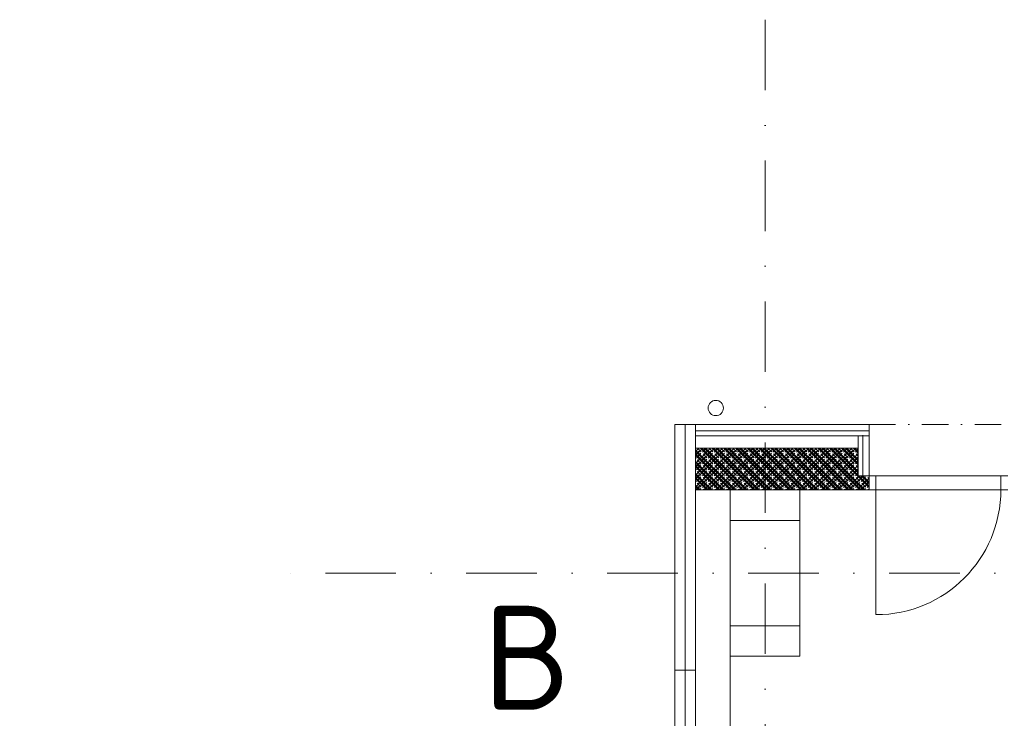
# Model space of a CAD drawing. Header units: millimetres. Extents: x -916886 to 3713765, y -2985421 to 1675785.
# Tile 17 of 256: x 810690 to 817788, y 22353 to 27390. Entities that reach past the tile are written whole.
import ezdxf
from ezdxf import colors
from ezdxf.entities.mleader import LeaderData, LeaderLine
from ezdxf.math import Vec2, Vec3

# ---------------------------------------------------------------- set-up
doc = ezdxf.new("R2010")
doc.units = ezdxf.units.MM
doc.linetypes.add('DASHDOT', pattern=[25.4, 12.7, -6.35, 0, -6.35])
doc.linetypes.add('ČERCHOVANÁ', pattern=[25.4, 12.7, -6.35, 0, -6.35])
for name, color, linetype, lineweight in [('A99_N_kce-pohl', 1, 'Continuous', 9), ('A99_N_kce-pohl @ 200 VP1', 1, 'Continuous', 9), ('A99_N_kce-pohl @ 200 VP10', 1, 'Continuous', 9), ('A99_N_kce-pohl @ 200 VP11', 1, 'Continuous', 9), ('A99_N_kce-pohl @ 200 VP12', 1, 'Continuous', 9), ('A99_N_kce-pohl @ 200 VP13', 1, 'Continuous', 9), ('A99_N_kce-pohl @ 200 VP14', 1, 'Continuous', 9), ('A99_N_kce-pohl @ 200 VP15', 1, 'Continuous', 9), ('A99_N_kce-pohl @ 200 VP16', 1, 'Continuous', 9), ('A99_N_kce-pohl @ 200 VP17', 1, 'Continuous', 9), ('A99_N_kce-pohl @ 200 VP18', 1, 'Continuous', 9), ('A99_N_kce-pohl @ 200 VP19', 1, 'Continuous', 9), ('A99_N_kce-pohl @ 200 VP2', 1, 'Continuous', 9), ('A99_N_kce-pohl @ 200 VP20', 1, 'Continuous', 9), ('A99_N_kce-pohl @ 200 VP21', 1, 'Continuous', 9), ('A99_N_kce-pohl @ 200 VP22', 1, 'Continuous', 9), ('A99_N_kce-pohl @ 200 VP23', 1, 'Continuous', 9), ('A99_N_kce-pohl @ 200 VP24', 1, 'Continuous', 9), ('A99_N_kce-pohl @ 200 VP25', 1, 'Continuous', 9), ('A99_N_kce-pohl @ 200 VP26', 1, 'Continuous', 9), ('A99_N_kce-pohl @ 200 VP27', 1, 'Continuous', 9), ('A99_N_kce-pohl @ 200 VP28', 1, 'Continuous', 9), ('A99_N_kce-pohl @ 200 VP3', 1, 'Continuous', 9), ('A99_N_kce-pohl @ 200 VP31', 1, 'Continuous', 9), ('A99_N_kce-pohl @ 200 VP32', 1, 'Continuous', 9), ('A99_N_kce-pohl @ 200 VP33', 1, 'Continuous', 9), ('A99_N_kce-pohl @ 200 VP34', 1, 'Continuous', 9), ('A99_N_kce-pohl @ 200 VP35', 1, 'Continuous', 9), ('A99_N_kce-pohl @ 200 VP36', 1, 'Continuous', 9), ('A99_N_kce-pohl @ 200 VP37', 1, 'Continuous', 9), ('A99_N_kce-pohl @ 200 VP38', 1, 'Continuous', 9), ('A99_N_kce-pohl @ 200 VP39', 1, 'Continuous', 9), ('A99_N_kce-pohl @ 200 VP4', 1, 'Continuous', 9), ('A99_N_kce-pohl @ 200 VP40', 1, 'Continuous', 9), ('A99_N_kce-pohl @ 200 VP41', 1, 'Continuous', 9), ('A99_N_kce-pohl @ 200 VP42', 1, 'Continuous', 9), ('A99_N_kce-pohl @ 200 VP43', 1, 'Continuous', 9), ('A99_N_kce-pohl @ 200 VP44', 1, 'Continuous', 9), ('A99_N_kce-pohl @ 200 VP45', 1, 'Continuous', 9), ('A99_N_kce-pohl @ 200 VP47', 1, 'Continuous', 9), ('A99_N_kce-pohl @ 200 VP48', 1, 'Continuous', 9), ('A99_N_kce-pohl @ 200 VP49', 1, 'Continuous', 9), ('A99_N_kce-pohl @ 200 VP50', 1, 'Continuous', 9), ('A99_N_kce-pohl @ 200 VP6', 1, 'Continuous', 9), ('A99_N_kce-pohl @ 200 VP7', 1, 'Continuous', 9), ('A99_N_kce-pohl @ 200 VP8', 1, 'Continuous', 9), ('A99_N_kce-pohl @ 200 VP9', 1, 'Continuous', 9), ('A99_N_kce-pohl @ 200 VPModel', 1, 'Continuous', 9), ('A99_N_kce-pohl @ 50', 1, 'Continuous', 9), ('A99_N_txt-popis-50 @ 200', 240, 'Continuous', 9)]:
    doc.layers.add(name, color=color, linetype=linetype, lineweight=lineweight)
doc.styles.add('A99_popis', font='isocpeur.ttf')
doc.styles.add('ad_popis 100', font='isocpeur.ttf', dxfattribs={"height": 200})
doc.linetypes.add('IZOLACE', pattern='A,0.00254,-2.54,[134,ltypeshp.shx,S=2.54,R=0,X=-2.54,Y=0],-5.08,[134,ltypeshp.shx,S=2.54,R=180,X=2.54,Y=0],-2.54', length=10.16254)
pattern_1 = [(45, (816062.5, 0), (-42.4264, 42.4264), []), (45, (816090.784, 0), (-42.4264, 42.4264), []), (135, (816110.524, 5.6), (-42.4264, -42.4264), [40, -20]), (135, (816124.666, 19.74), (-42.4264, -42.4264), [40, -20])]
pattern_2 = [(315, (2e-10, -816062.5), (42.426407, 42.426407), []), (315, (2e-10, -816090.784), (42.426407, 42.426407), []), (45, (5.6, -816110.524), (-42.426407, 42.426407), [40, -20]), (45, (19.74, -816124.666), (-42.426407, 42.426407), [40, -20])]
pattern_3 = [(135, (-4e-10, 816062.5), (-42.426407, -42.426407), []), (135, (-4e-10, 816090.784), (-42.426407, -42.426407), []), (225, (-5.6, 816110.524), (42.426407, -42.426407), [40, -20]), (225, (-19.74, 816124.666), (42.426407, -42.426407), [40, -20])]

# ---------------------------------------------------------------- blocks, each defined once
blk = doc.blocks.new('*U2621')
at = {"layer": 'A99_N_kce-pohl @ 200 VP1', "linetype": 'Continuous', "lineweight": 0, "transparency": 33554585}
h = blk.add_hatch(dxfattribs=at)
h.set_pattern_fill('ZDIVO-PLYNOSILIK', scale=20)
h.set_pattern_definition(pattern_1)
h.paths.add_polyline_path([(816735, 24300), (815567.5, 24300), (815562.5, 24000), (816812.5, 24000), (816812.5, 24100), (816735, 24100)])
at = {"layer": 'A99_N_kce-pohl @ 200 VP10', "linetype": 'Continuous', "lineweight": 0, "transparency": 33554585}
h = blk.add_hatch(dxfattribs=at)
h.set_pattern_fill('ZDIVO-PLYNOSILIK', scale=20)
h.set_pattern_definition(pattern_1)
h.paths.add_polyline_path([(816735, 24300), (815567.5, 24300), (815562.5, 24000), (816812.5, 24000), (816812.5, 24100), (816735, 24100)])
at = {"layer": 'A99_N_kce-pohl @ 200 VP11', "linetype": 'Continuous', "lineweight": 0, "transparency": 33554585}
h = blk.add_hatch(dxfattribs=at)
h.set_pattern_fill('ZDIVO-PLYNOSILIK', scale=20)
h.set_pattern_definition(pattern_2)
h.paths.add_polyline_path([(816735, 24300), (815567.5, 24300), (815562.5, 24000), (816812.5, 24000), (816812.5, 24100), (816735, 24100)])
at = {"layer": 'A99_N_kce-pohl @ 200 VP12', "linetype": 'Continuous', "lineweight": 0, "transparency": 33554585}
h = blk.add_hatch(dxfattribs=at)
h.set_pattern_fill('ZDIVO-PLYNOSILIK', scale=20)
h.set_pattern_definition(pattern_1)
h.paths.add_polyline_path([(816735, 24300), (815567.5, 24300), (815562.5, 24000), (816812.5, 24000), (816812.5, 24100), (816735, 24100)])
at = {"layer": 'A99_N_kce-pohl @ 200 VP13', "linetype": 'Continuous', "lineweight": 0, "transparency": 33554585}
h = blk.add_hatch(dxfattribs=at)
h.set_pattern_fill('ZDIVO-PLYNOSILIK', scale=20)
h.set_pattern_definition(pattern_1)
h.paths.add_polyline_path([(816735, 24300), (815567.5, 24300), (815562.5, 24000), (816812.5, 24000), (816812.5, 24100), (816735, 24100)])
at = {"layer": 'A99_N_kce-pohl @ 200 VP14', "linetype": 'Continuous', "lineweight": 0, "transparency": 33554585}
h = blk.add_hatch(dxfattribs=at)
h.set_pattern_fill('ZDIVO-PLYNOSILIK', scale=20)
h.set_pattern_definition(pattern_2)
h.paths.add_polyline_path([(816735, 24300), (815567.5, 24300), (815562.5, 24000), (816812.5, 24000), (816812.5, 24100), (816735, 24100)])
at = {"layer": 'A99_N_kce-pohl @ 200 VP15', "linetype": 'Continuous', "lineweight": 0, "transparency": 33554585}
h = blk.add_hatch(dxfattribs=at)
h.set_pattern_fill('ZDIVO-PLYNOSILIK', scale=20)
h.set_pattern_definition(pattern_1)
h.paths.add_polyline_path([(816735, 24300), (815567.5, 24300), (815562.5, 24000), (816812.5, 24000), (816812.5, 24100), (816735, 24100)])
at = {"layer": 'A99_N_kce-pohl @ 200 VP16', "linetype": 'Continuous', "lineweight": 0, "transparency": 33554585}
h = blk.add_hatch(dxfattribs=at)
h.set_pattern_fill('ZDIVO-PLYNOSILIK', scale=20)
h.set_pattern_definition(pattern_3)
h.paths.add_polyline_path([(816735, 24300), (815567.5, 24300), (815562.5, 24000), (816812.5, 24000), (816812.5, 24100), (816735, 24100)])
at = {"layer": 'A99_N_kce-pohl @ 200 VP17', "linetype": 'Continuous', "lineweight": 0, "transparency": 33554585}
h = blk.add_hatch(dxfattribs=at)
h.set_pattern_fill('ZDIVO-PLYNOSILIK', scale=20)
h.set_pattern_definition(pattern_2)
h.paths.add_polyline_path([(816735, 24300), (815567.5, 24300), (815562.5, 24000), (816812.5, 24000), (816812.5, 24100), (816735, 24100)])
at = {"layer": 'A99_N_kce-pohl @ 200 VP18', "linetype": 'Continuous', "lineweight": 0, "transparency": 33554585}
h = blk.add_hatch(dxfattribs=at)
h.set_pattern_fill('ZDIVO-PLYNOSILIK', scale=20)
h.set_pattern_definition(pattern_1)
h.paths.add_polyline_path([(816735, 24300), (815567.5, 24300), (815562.5, 24000), (816812.5, 24000), (816812.5, 24100), (816735, 24100)])
at = {"layer": 'A99_N_kce-pohl @ 200 VP19', "linetype": 'Continuous', "lineweight": 0, "transparency": 33554585}
h = blk.add_hatch(dxfattribs=at)
h.set_pattern_fill('ZDIVO-PLYNOSILIK', scale=20)
h.set_pattern_definition(pattern_1)
h.paths.add_polyline_path([(816735, 24300), (815567.5, 24300), (815562.5, 24000), (816812.5, 24000), (816812.5, 24100), (816735, 24100)])
at = {"layer": 'A99_N_kce-pohl @ 200 VP2', "linetype": 'Continuous', "lineweight": 0, "transparency": 33554585}
h = blk.add_hatch(dxfattribs=at)
h.set_pattern_fill('ZDIVO-PLYNOSILIK', scale=20)
h.set_pattern_definition(pattern_1)
h.paths.add_polyline_path([(816735, 24300), (815567.5, 24300), (815562.5, 24000), (816812.5, 24000), (816812.5, 24100), (816735, 24100)])
at = {"layer": 'A99_N_kce-pohl @ 200 VP20', "linetype": 'Continuous', "lineweight": 0, "transparency": 33554585}
h = blk.add_hatch(dxfattribs=at)
h.set_pattern_fill('ZDIVO-PLYNOSILIK', scale=20)
h.set_pattern_definition(pattern_3)
h.paths.add_polyline_path([(816735, 24300), (815567.5, 24300), (815562.5, 24000), (816812.5, 24000), (816812.5, 24100), (816735, 24100)])
at = {"layer": 'A99_N_kce-pohl @ 200 VP21', "linetype": 'Continuous', "lineweight": 0, "transparency": 33554585}
h = blk.add_hatch(dxfattribs=at)
h.set_pattern_fill('ZDIVO-PLYNOSILIK', scale=20)
h.set_pattern_definition(pattern_2)
h.paths.add_polyline_path([(816735, 24300), (815567.5, 24300), (815562.5, 24000), (816812.5, 24000), (816812.5, 24100), (816735, 24100)])
at = {"layer": 'A99_N_kce-pohl @ 200 VP22', "linetype": 'Continuous', "lineweight": 0, "transparency": 33554585}
h = blk.add_hatch(dxfattribs=at)
h.set_pattern_fill('ZDIVO-PLYNOSILIK', scale=20)
h.set_pattern_definition(pattern_1)
h.paths.add_polyline_path([(816735, 24300), (815567.5, 24300), (815562.5, 24000), (816812.5, 24000), (816812.5, 24100), (816735, 24100)])
at = {"layer": 'A99_N_kce-pohl @ 200 VP23', "linetype": 'Continuous', "lineweight": 0, "transparency": 33554585}
h = blk.add_hatch(dxfattribs=at)
h.set_pattern_fill('ZDIVO-PLYNOSILIK', scale=20)
h.set_pattern_definition(pattern_1)
h.paths.add_polyline_path([(816735, 24300), (815567.5, 24300), (815562.5, 24000), (816812.5, 24000), (816812.5, 24100), (816735, 24100)])
at = {"layer": 'A99_N_kce-pohl @ 200 VP24', "linetype": 'Continuous', "lineweight": 0, "transparency": 33554585}
h = blk.add_hatch(dxfattribs=at)
h.set_pattern_fill('ZDIVO-PLYNOSILIK', scale=20)
h.set_pattern_definition(pattern_1)
h.paths.add_polyline_path([(816735, 24300), (815567.5, 24300), (815562.5, 24000), (816812.5, 24000), (816812.5, 24100), (816735, 24100)])
at = {"layer": 'A99_N_kce-pohl @ 200 VP25', "linetype": 'Continuous', "lineweight": 0, "transparency": 33554585}
h = blk.add_hatch(dxfattribs=at)
h.set_pattern_fill('ZDIVO-PLYNOSILIK', scale=20)
h.set_pattern_definition(pattern_3)
h.paths.add_polyline_path([(816735, 24300), (815567.5, 24300), (815562.5, 24000), (816812.5, 24000), (816812.5, 24100), (816735, 24100)])
at = {"layer": 'A99_N_kce-pohl @ 200 VP26', "linetype": 'Continuous', "lineweight": 0, "transparency": 33554585}
h = blk.add_hatch(dxfattribs=at)
h.set_pattern_fill('ZDIVO-PLYNOSILIK', scale=20)
h.set_pattern_definition(pattern_1)
h.paths.add_polyline_path([(816735, 24300), (815567.5, 24300), (815562.5, 24000), (816812.5, 24000), (816812.5, 24100), (816735, 24100)])
at = {"layer": 'A99_N_kce-pohl @ 200 VP27', "linetype": 'Continuous', "lineweight": 0, "transparency": 33554585}
h = blk.add_hatch(dxfattribs=at)
h.set_pattern_fill('ZDIVO-PLYNOSILIK', scale=20)
h.set_pattern_definition(pattern_1)
h.paths.add_polyline_path([(816735, 24300), (815567.5, 24300), (815562.5, 24000), (816812.5, 24000), (816812.5, 24100), (816735, 24100)])
at = {"layer": 'A99_N_kce-pohl @ 200 VP28', "linetype": 'Continuous', "lineweight": 0, "transparency": 33554585}
h = blk.add_hatch(dxfattribs=at)
h.set_pattern_fill('ZDIVO-PLYNOSILIK', scale=20)
h.set_pattern_definition(pattern_1)
h.paths.add_polyline_path([(816735, 24300), (815567.5, 24300), (815562.5, 24000), (816812.5, 24000), (816812.5, 24100), (816735, 24100)])
at = {"layer": 'A99_N_kce-pohl @ 200 VP3', "linetype": 'Continuous', "lineweight": 0, "transparency": 33554585}
h = blk.add_hatch(dxfattribs=at)
h.set_pattern_fill('ZDIVO-PLYNOSILIK', scale=20)
h.set_pattern_definition(pattern_1)
h.paths.add_polyline_path([(816735, 24300), (815567.5, 24300), (815562.5, 24000), (816812.5, 24000), (816812.5, 24100), (816735, 24100)])
at = {"layer": 'A99_N_kce-pohl @ 200 VP31', "linetype": 'Continuous', "lineweight": 0, "transparency": 33554585}
h = blk.add_hatch(dxfattribs=at)
h.set_pattern_fill('ZDIVO-PLYNOSILIK', scale=20)
h.set_pattern_definition(pattern_1)
h.paths.add_polyline_path([(816735, 24300), (815567.5, 24300), (815562.5, 24000), (816812.5, 24000), (816812.5, 24100), (816735, 24100)])
at = {"layer": 'A99_N_kce-pohl @ 200 VP32', "linetype": 'Continuous', "lineweight": 0, "transparency": 33554585}
h = blk.add_hatch(dxfattribs=at)
h.set_pattern_fill('ZDIVO-PLYNOSILIK', scale=20)
h.set_pattern_definition(pattern_1)
h.paths.add_polyline_path([(816735, 24300), (815567.5, 24300), (815562.5, 24000), (816812.5, 24000), (816812.5, 24100), (816735, 24100)])
at = {"layer": 'A99_N_kce-pohl @ 200 VP33', "linetype": 'Continuous', "lineweight": 0, "transparency": 33554585}
h = blk.add_hatch(dxfattribs=at)
h.set_pattern_fill('ZDIVO-PLYNOSILIK', scale=20)
h.set_pattern_definition(pattern_1)
h.paths.add_polyline_path([(816735, 24300), (815567.5, 24300), (815562.5, 24000), (816812.5, 24000), (816812.5, 24100), (816735, 24100)])
at = {"layer": 'A99_N_kce-pohl @ 200 VP34', "linetype": 'Continuous', "lineweight": 0, "transparency": 33554585}
h = blk.add_hatch(dxfattribs=at)
h.set_pattern_fill('ZDIVO-PLYNOSILIK', scale=20)
h.set_pattern_definition(pattern_1)
h.paths.add_polyline_path([(816735, 24300), (815567.5, 24300), (815562.5, 24000), (816812.5, 24000), (816812.5, 24100), (816735, 24100)])
at = {"layer": 'A99_N_kce-pohl @ 200 VP35', "linetype": 'Continuous', "lineweight": 0, "transparency": 33554585}
h = blk.add_hatch(dxfattribs=at)
h.set_pattern_fill('ZDIVO-PLYNOSILIK', scale=20)
h.set_pattern_definition(pattern_1)
h.paths.add_polyline_path([(816735, 24300), (815567.5, 24300), (815562.5, 24000), (816812.5, 24000), (816812.5, 24100), (816735, 24100)])
at = {"layer": 'A99_N_kce-pohl @ 200 VP36', "linetype": 'Continuous', "lineweight": 0, "transparency": 33554585}
h = blk.add_hatch(dxfattribs=at)
h.set_pattern_fill('ZDIVO-PLYNOSILIK', scale=20)
h.set_pattern_definition(pattern_1)
h.paths.add_polyline_path([(816735, 24300), (815567.5, 24300), (815562.5, 24000), (816812.5, 24000), (816812.5, 24100), (816735, 24100)])
at = {"layer": 'A99_N_kce-pohl @ 200 VP37', "linetype": 'Continuous', "lineweight": 0, "transparency": 33554585}
h = blk.add_hatch(dxfattribs=at)
h.set_pattern_fill('ZDIVO-PLYNOSILIK', scale=20)
h.set_pattern_definition(pattern_1)
h.paths.add_polyline_path([(816735, 24300), (815567.5, 24300), (815562.5, 24000), (816812.5, 24000), (816812.5, 24100), (816735, 24100)])
at = {"layer": 'A99_N_kce-pohl @ 200 VP38', "linetype": 'Continuous', "lineweight": 0, "transparency": 33554585}
h = blk.add_hatch(dxfattribs=at)
h.set_pattern_fill('ZDIVO-PLYNOSILIK', scale=20)
h.set_pattern_definition(pattern_1)
h.paths.add_polyline_path([(816735, 24300), (815567.5, 24300), (815562.5, 24000), (816812.5, 24000), (816812.5, 24100), (816735, 24100)])
at = {"layer": 'A99_N_kce-pohl @ 200 VP39', "linetype": 'Continuous', "lineweight": 0, "transparency": 33554585}
h = blk.add_hatch(dxfattribs=at)
h.set_pattern_fill('ZDIVO-PLYNOSILIK', scale=20)
h.set_pattern_definition(pattern_1)
h.paths.add_polyline_path([(816735, 24300), (815567.5, 24300), (815562.5, 24000), (816812.5, 24000), (816812.5, 24100), (816735, 24100)])
at = {"layer": 'A99_N_kce-pohl @ 200 VP4', "linetype": 'Continuous', "lineweight": 0, "transparency": 33554585}
h = blk.add_hatch(dxfattribs=at)
h.set_pattern_fill('ZDIVO-PLYNOSILIK', scale=20)
h.set_pattern_definition(pattern_1)
h.paths.add_polyline_path([(816735, 24300), (815567.5, 24300), (815562.5, 24000), (816812.5, 24000), (816812.5, 24100), (816735, 24100)])
at = {"layer": 'A99_N_kce-pohl @ 200 VP40', "linetype": 'Continuous', "lineweight": 0, "transparency": 33554585}
h = blk.add_hatch(dxfattribs=at)
h.set_pattern_fill('ZDIVO-PLYNOSILIK', scale=20)
h.set_pattern_definition(pattern_1)
h.paths.add_polyline_path([(816735, 24300), (815567.5, 24300), (815562.5, 24000), (816812.5, 24000), (816812.5, 24100), (816735, 24100)])
at = {"layer": 'A99_N_kce-pohl @ 200 VP41', "linetype": 'Continuous', "lineweight": 0, "transparency": 33554585}
h = blk.add_hatch(dxfattribs=at)
h.set_pattern_fill('ZDIVO-PLYNOSILIK', scale=20)
h.set_pattern_definition(pattern_1)
h.paths.add_polyline_path([(816735, 24300), (815567.5, 24300), (815562.5, 24000), (816812.5, 24000), (816812.5, 24100), (816735, 24100)])
at = {"layer": 'A99_N_kce-pohl @ 200 VP42', "linetype": 'Continuous', "lineweight": 0, "transparency": 33554585}
h = blk.add_hatch(dxfattribs=at)
h.set_pattern_fill('ZDIVO-PLYNOSILIK', scale=20)
h.set_pattern_definition(pattern_1)
h.paths.add_polyline_path([(816735, 24300), (815567.5, 24300), (815562.5, 24000), (816812.5, 24000), (816812.5, 24100), (816735, 24100)])
at = {"layer": 'A99_N_kce-pohl @ 200 VP43', "linetype": 'Continuous', "lineweight": 0, "transparency": 33554585}
h = blk.add_hatch(dxfattribs=at)
h.set_pattern_fill('ZDIVO-PLYNOSILIK', scale=20)
h.set_pattern_definition(pattern_1)
h.paths.add_polyline_path([(816735, 24300), (815567.5, 24300), (815562.5, 24000), (816812.5, 24000), (816812.5, 24100), (816735, 24100)])
at = {"layer": 'A99_N_kce-pohl @ 200 VP44', "linetype": 'Continuous', "lineweight": 0, "transparency": 33554585}
h = blk.add_hatch(dxfattribs=at)
h.set_pattern_fill('ZDIVO-PLYNOSILIK', scale=20)
h.set_pattern_definition(pattern_1)
h.paths.add_polyline_path([(816735, 24300), (815567.5, 24300), (815562.5, 24000), (816812.5, 24000), (816812.5, 24100), (816735, 24100)])
at = {"layer": 'A99_N_kce-pohl @ 200 VP45', "linetype": 'Continuous', "lineweight": 0, "transparency": 33554585}
h = blk.add_hatch(dxfattribs=at)
h.set_pattern_fill('ZDIVO-PLYNOSILIK', scale=20)
h.set_pattern_definition([(315, (-2e-10, -816062.5), (42.426407, 42.426407), []), (315, (-2e-10, -816090.784), (42.426407, 42.426407), []), (45, (5.6, -816110.524), (-42.426407, 42.426407), [40, -20]), (45, (19.74, -816124.666), (-42.426407, 42.426407), [40, -20])])
h.paths.add_polyline_path([(816735, 24300), (815567.5, 24300), (815562.5, 24000), (816812.5, 24000), (816812.5, 24100), (816735, 24100)])
at = {"layer": 'A99_N_kce-pohl @ 200 VP47', "linetype": 'Continuous', "lineweight": 0, "transparency": 33554585}
h = blk.add_hatch(dxfattribs=at)
h.set_pattern_fill('ZDIVO-PLYNOSILIK', scale=20)
h.set_pattern_definition(pattern_3)
h.paths.add_polyline_path([(816735, 24300), (815567.5, 24300), (815562.5, 24000), (816812.5, 24000), (816812.5, 24100), (816735, 24100)])
at = {"layer": 'A99_N_kce-pohl @ 200 VP48', "linetype": 'Continuous', "lineweight": 0, "transparency": 33554585}
h = blk.add_hatch(dxfattribs=at)
h.set_pattern_fill('ZDIVO-PLYNOSILIK', scale=20)
h.set_pattern_definition(pattern_1)
h.paths.add_polyline_path([(816735, 24300), (815567.5, 24300), (815562.5, 24000), (816812.5, 24000), (816812.5, 24100), (816735, 24100)])
at = {"layer": 'A99_N_kce-pohl @ 200 VP49', "linetype": 'Continuous', "lineweight": 0, "transparency": 33554585}
h = blk.add_hatch(dxfattribs=at)
h.set_pattern_fill('ZDIVO-PLYNOSILIK', scale=20)
h.set_pattern_definition(pattern_1)
h.paths.add_polyline_path([(816735, 24300), (815567.5, 24300), (815562.5, 24000), (816812.5, 24000), (816812.5, 24100), (816735, 24100)])
at = {"layer": 'A99_N_kce-pohl @ 200 VP50', "linetype": 'Continuous', "lineweight": 0, "transparency": 33554585}
h = blk.add_hatch(dxfattribs=at)
h.set_pattern_fill('ZDIVO-PLYNOSILIK', scale=20)
h.set_pattern_definition(pattern_1)
h.paths.add_polyline_path([(816735, 24300), (815567.5, 24300), (815562.5, 24000), (816812.5, 24000), (816812.5, 24100), (816735, 24100)])
at = {"layer": 'A99_N_kce-pohl @ 200 VP6', "linetype": 'Continuous', "lineweight": 0, "transparency": 33554585}
h = blk.add_hatch(dxfattribs=at)
h.set_pattern_fill('ZDIVO-PLYNOSILIK', scale=20)
h.set_pattern_definition(pattern_1)
h.paths.add_polyline_path([(816735, 24300), (815567.5, 24300), (815562.5, 24000), (816812.5, 24000), (816812.5, 24100), (816735, 24100)])
at = {"layer": 'A99_N_kce-pohl @ 200 VP7', "linetype": 'Continuous', "lineweight": 0, "transparency": 33554585}
h = blk.add_hatch(dxfattribs=at)
h.set_pattern_fill('ZDIVO-PLYNOSILIK', scale=20)
h.set_pattern_definition(pattern_1)
h.paths.add_polyline_path([(816735, 24300), (815567.5, 24300), (815562.5, 24000), (816812.5, 24000), (816812.5, 24100), (816735, 24100)])
at = {"layer": 'A99_N_kce-pohl @ 200 VP8', "linetype": 'Continuous', "lineweight": 0, "transparency": 33554585}
h = blk.add_hatch(dxfattribs=at)
h.set_pattern_fill('ZDIVO-PLYNOSILIK', scale=20)
h.set_pattern_definition(pattern_1)
h.paths.add_polyline_path([(816735, 24300), (815567.5, 24300), (815562.5, 24000), (816812.5, 24000), (816812.5, 24100), (816735, 24100)])
at = {"layer": 'A99_N_kce-pohl @ 200 VP9', "linetype": 'Continuous', "lineweight": 0, "transparency": 33554585}
h = blk.add_hatch(dxfattribs=at)
h.set_pattern_fill('ZDIVO-PLYNOSILIK', scale=20)
h.set_pattern_definition(pattern_1)
h.paths.add_polyline_path([(816735, 24300), (815567.5, 24300), (815562.5, 24000), (816812.5, 24000), (816812.5, 24100), (816735, 24100)])
at = {"layer": 'A99_N_kce-pohl @ 200 VPModel', "linetype": 'Continuous', "lineweight": 0, "transparency": 33554585}
h = blk.add_hatch(dxfattribs=at)
h.set_pattern_fill('ZDIVO-PLYNOSILIK', scale=20)
h.set_pattern_definition(pattern_1)
h.paths.add_polyline_path([(816735, 24300), (815567.5, 24300), (815562.5, 24000), (816812.5, 24000), (816812.5, 24100), (816735, 24100)])
at = {"layer": 'A99_N_kce-pohl @ 50', "linetype": 'Continuous', "lineweight": 0, "transparency": 33554585}
h = blk.add_hatch(dxfattribs=at)
h.set_pattern_fill('ZDIVO-PLYNOSILIK', scale=20)
h.set_pattern_definition(pattern_1)
h.paths.add_polyline_path([(816735, 24300), (815567.5, 24300), (815562.5, 24000), (816812.5, 24000), (816812.5, 24100), (816735, 24100)])

msp = doc.modelspace()

# ---------------------------------------------------------------- leaders
at = {"layer": 'A99_N_txt-popis-50 @ 200', "lineweight": 9}
ml = msp.add_multileader_mtext('Standard', dxfattribs=at)
ml.set_content('\\A1;{\\C256;oprava + nátěr stěn}', color=1, style='A99_popis')
ml.set_leader_properties(color=256, linetype='ByLayer', lineweight=-1)
ml.build(insert=Vec2(0, 0))
ml.multileader.update_dxf_attribs({"dogleg_length": 3.23, "arrow_head_size": 200, "scale": 200})
ctx = ml.context
ctx.base_point, ctx.scale, ctx.char_height, ctx.arrow_head_size, ctx.landing_gap_size, ctx.plane_origin = Vec3(69660, 24385), 200, 400, 200, 250, Vec3(72657.5, 12759.2)
notes = []
notes.append((ctx, [(0, (1, 1, 0), (69015, 24385), (1, 0), 645, [(0, [(69025, 26350)], 0, [])])]))
ctx.mtext.insert, ctx.mtext.width, ctx.mtext.defined_height, ctx.mtext.flow_direction = Vec3(69910, 24645), 5054.82, 8.47, 5
ctx.mtext.has_bg_fill, ctx.mtext.bg_color, ctx.mtext.bg_scale_factor, ctx.mtext.bg_transparency, ctx.mtext.use_window_bg_color = 1, -1073741824, 1, 0, 1
ml = msp.add_multileader_mtext('Standard', dxfattribs=at)
ml.set_content('\\A1;{\\C256;oprava + nátěr stěn}', color=1, style='A99_popis')
ml.set_leader_properties(color=256, linetype='ByLayer', lineweight=-1)
ml.build(insert=Vec2(0, 0))
ml.multileader.update_dxf_attribs({"dogleg_length": 3.23, "arrow_head_size": 200, "scale": 200})
ctx = ml.context
ctx.base_point, ctx.scale, ctx.char_height, ctx.arrow_head_size, ctx.landing_gap_size, ctx.plane_origin = Vec3(16655, 21255), 200, 400, 200, 250, Vec3(19652.5, 10409.2)
notes.append((ctx, [(0, (1, 1, 0), (16010, 21255), (1, 0), 645, [(0, [(16020, 24000)], 0, [])])]))
ctx.mtext.insert, ctx.mtext.width, ctx.mtext.defined_height, ctx.mtext.flow_direction = Vec3(16905, 21515), 5054.82, 8.47, 5
ctx.mtext.has_bg_fill, ctx.mtext.bg_color, ctx.mtext.bg_scale_factor, ctx.mtext.bg_transparency, ctx.mtext.use_window_bg_color = 1, -1073741824, 1, 0, 1
for ctx, leaders in notes:
    for number, flags, end, landing, length, lines in leaders:
        leader = LeaderData()
        leader.index, (leader.has_last_leader_line, leader.has_dogleg_vector, leader.attachment_direction) = number, flags
        leader.last_leader_point, leader.dogleg_vector, leader.dogleg_length = Vec3(end), Vec3(landing), length
        for number, points, colour, breaks in lines:
            line = LeaderLine()
            line.index, line.vertices, line.color, line.breaks = number, Vec3.list(points), colors.encode_raw_color(colour), breaks
            leader.lines.append(line)
        ctx.leaders.append(leader)

# ---------------------------------------------------------------- next in the draw order: linework, layer by layer
at = {"layer": 'A99_N_kce-pohl', "color": 7, "linetype": 'Continuous'}
msp.add_line((816812.5, 24000), (816812.5, 24100), dxfattribs=at)
at = {"layer": 'A99_N_kce-pohl', "color": 7}
for p, q in [((816812.5, 24100), (817812.5, 24100)), ((816862.5, 24000), (816862.5, 24100)), ((817762.5, 24000), (817762.5, 24100)), ((816812.5, 24000), (817812.5, 24000)), ((816862.5, 24000), (816862.5, 23100)), ((815812.5, 22800), (815812.5, 17760))]:
    msp.add_line(p, q, dxfattribs=at)
at = {"layer": 'A99_N_kce-pohl', "color": 7, "linetype": 'DASHDOT', "ltscale": 40}
msp.add_line((1003412.1, 23400), (812462.5, 23400), dxfattribs=at)
at = {"layer": 'A99_N_kce-pohl', "color": 7, "linetype": 'Continuous'}
for points in [[(815562.5, 24000), (815562.5, 17760)], [(815812.5, 24000), (815562.5, 24000)], [(816312.5, 24000), (816812.5, 24000)]]:
    msp.add_lwpolyline(points, dxfattribs=at)
at = {"layer": 'A99_N_kce-pohl', "color": 7, "linetype": 'Continuous', "ltscale": 2}
msp.add_lwpolyline([(816312.5, 22800), (815812.5, 22800), (815812.5, 24000), (816312.5, 24000)], close=True, dxfattribs=at)
at = {"layer": 'A99_N_kce-pohl', "color": 7, "linetype": 'Continuous', "lineweight": 20, "ltscale": 2}
for points in [[(815812.5, 24000), (815812.5, 23780)], [(816312.5, 24000), (816312.5, 23780)], [(815812.5, 23780), (816312.5, 23780)]]:
    msp.add_lwpolyline(points, dxfattribs=at)
msp.add_lwpolyline([(816312.5, 22800), (815812.5, 22800), (815812.5, 23020), (816312.5, 23020)], close=True, dxfattribs=at)
at = {"layer": 'A99_N_kce-pohl', "color": 7}
msp.add_lwpolyline([(815412.5, 22700), (815562.5, 22700)], dxfattribs=at)
msp.add_arc((816862.5, 24000), 900, 270, 0, dxfattribs=at)

# ---------------------------------------------------------------- next in the draw order: texts
at = {"layer": 'A99_N_kce-pohl', "color": 7, "lineweight": 0, "insert": (814029, 23165), "char_height": 750, "attachment_point": 1, "style": 'ad_popis 100', "bg_fill": 3, "box_fill_scale": 1, "bg_fill_color": 256, "bg_fill_transparency": 0}
msp.add_mtext_dynamic_manual_height_columns('B', width=832.5, gutter_width=1000, heights=[0], dxfattribs=at)

# ---------------------------------------------------------------- next in the draw order: leaders
at = {"layer": 'A99_N_txt-popis-50 @ 200', "lineweight": 9}
ml = msp.add_multileader_mtext('Standard', dxfattribs=at)
ml.set_content('\\A1;{\\C256;oprava + nátěr stěn}', color=1, style='A99_popis')
ml.set_leader_properties(color=256, linetype='ByLayer', lineweight=-1)
ml.build(insert=Vec2(0, 0))
ml.multileader.update_dxf_attribs({"dogleg_length": 3.23, "arrow_head_size": 200, "scale": 200})
ctx = ml.context
ctx.base_point, ctx.scale, ctx.char_height, ctx.arrow_head_size, ctx.landing_gap_size, ctx.plane_origin = Vec3(104685, 24490), 200, 400, 200, 250, Vec3(107682.5, 12864.2)
notes = []
notes.append((ctx, [(0, (1, 1, 0), (104040, 24490), (1, 0), 645, [(0, [(104050, 26455)], 0, [])])]))
ctx.mtext.insert, ctx.mtext.width, ctx.mtext.defined_height, ctx.mtext.flow_direction = Vec3(104935, 24750), 5054.82, 8.47, 5
ctx.mtext.has_bg_fill, ctx.mtext.bg_color, ctx.mtext.bg_scale_factor, ctx.mtext.bg_transparency, ctx.mtext.use_window_bg_color = 1, -1073741824, 1, 0, 1
for ctx, leaders in notes:
    for number, flags, end, landing, length, lines in leaders:
        leader = LeaderData()
        leader.index, (leader.has_last_leader_line, leader.has_dogleg_vector, leader.attachment_direction) = number, flags
        leader.last_leader_point, leader.dogleg_vector, leader.dogleg_length = Vec3(end), Vec3(landing), length
        for number, points, colour, breaks in lines:
            line = LeaderLine()
            line.index, line.vertices, line.color, line.breaks = number, Vec3.list(points), colors.encode_raw_color(colour), breaks
            leader.lines.append(line)
        ctx.leaders.append(leader)

# ---------------------------------------------------------------- next in the draw order: linework, layer by layer
at = {"layer": 'A99_N_kce-pohl', "color": 7, "linetype": 'DASHDOT', "ltscale": 40}
msp.add_line((816062.5, 27390), (816062.5, -5085), dxfattribs=at)
at = {"layer": 'A99_N_kce-pohl', "color": 7, "linetype": 'ČERCHOVANÁ', "ltscale": 15}
msp.add_line((816812.5, 24470), (817812.5, 24470), dxfattribs=at)
at = {"layer": 'A99_N_kce-pohl', "color": 7}
msp.add_line((816735, 24300), (815562.5, 24300), dxfattribs=at)
at = {"layer": 'A99_N_kce-pohl', "color": 7, "linetype": 'Continuous'}
for points in [[(815412.5, 24470), (815412.5, 5640)], [(815562.5, 24000), (815562.5, 24470)], [(816812.5, 24390), (815562.5, 24390)], [(816812.5, 24100), (816735, 24100), (816735, 24390)]]:
    msp.add_lwpolyline(points, dxfattribs=at)
at = {"layer": 'A99_N_kce-pohl', "color": 7, "linetype": 'Continuous', "lineweight": 15}
for points in [[(816812.5, 24470), (815412.5, 24470)], [(816812.5, 24100), (816812.5, 24470)]]:
    msp.add_lwpolyline(points, dxfattribs=at)
at = {"layer": 'A99_N_kce-pohl', "color": 7, "linetype": 'IZOLACE', "lineweight": 0, "ltscale": 6}
msp.add_lwpolyline([(815487.5, 5640), (815487.5, 5640), (815487.5, 24470)], dxfattribs=at)
at = {"layer": 'A99_N_kce-pohl', "color": 7, "linetype": 'IZOLACE', "lineweight": 0, "ltscale": 3}
for points in [[(816810, 24425), (815562.5, 24425)], [(816767.5, 24395), (816767.5, 24100)]]:
    msp.add_lwpolyline(points, dxfattribs=at)
at = {"layer": 'A99_N_kce-pohl', "color": 7, "linetype": 'Continuous', "lineweight": 15}
msp.add_circle((815707.5, 24590), 55, dxfattribs=at)

# ---------------------------------------------------------------- next in the draw order: block references
at = {"layer": 'A99_N_kce-pohl', "color": 4, "linetype": 'Continuous', "lineweight": 0}
msp.add_blockref('*U2621', (0, 0), dxfattribs=at)

doc.saveas('drawing.dxf')
